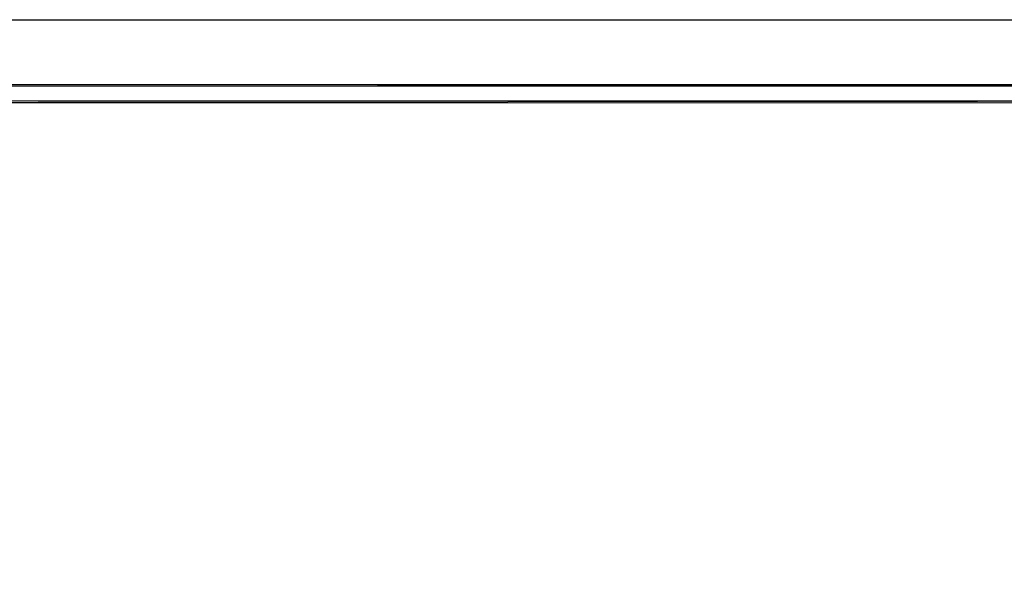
# Model space of a CAD drawing. Header units: millimetres. Extents: x 0 to 420, y 0 to 297.
# Tile 66 of 88: x 132 to 252, y 229 to 297. Entities that reach past the tile are written whole.
import ezdxf

# ---------------------------------------------------------------- set-up
doc = ezdxf.new("R2010")
doc.units = ezdxf.units.MM
doc.layers.add('FILL_000000', color=7, linetype='Continuous')
doc.layers.add('LINE_000000', color=7, linetype='Continuous')

msp = doc.modelspace()

# ---------------------------------------------------------------- hatches: boundary and pattern name
at = {"layer": 'FILL_000000'}
h = msp.add_hatch(color=7, dxfattribs=at)
h.dxf.hatch_style = 1
h.paths.add_polyline_path([(412.28, 289.05), (17.65, 288.84), (17.4, 289.05), (412.28, 289.05)])
h = msp.add_hatch(color=7, dxfattribs=at)
h.dxf.hatch_style = 1
h.paths.add_polyline_path([(412.07, 288.84), (412.28, 289.05), (17.65, 288.84), (412.07, 288.84)])
h = msp.add_hatch(color=7, dxfattribs=at)
h.dxf.hatch_style = 1
h.paths.add_polyline_path([(363.18, 287.06), (19.64, 286.81), (19.43, 287.06), (363.18, 287.06)])
h = msp.add_hatch(color=7, dxfattribs=at)
h.dxf.hatch_style = 1
h.paths.add_polyline_path([(363.18, 286.81), (363.18, 287.06), (19.64, 286.81), (363.18, 286.81)])

# ---------------------------------------------------------------- linework, layer by layer
at = {"layer": 'LINE_000000', "lineweight": 25}
msp.add_lwpolyline([(0.21, 0), (0.21, 296.93), (420.16, 296.93), (420.16, 0), (0.21, 0)], close=True, dxfattribs=at)
at = {"layer": 'LINE_000000', "lineweight": 0}
for points in [[(412.28, 289.05), (17.65, 288.84), (17.4, 289.05), (412.28, 289.05)], [(412.07, 288.84), (412.28, 289.05), (17.65, 288.84), (412.07, 288.84)], [(363.18, 287.06), (19.64, 286.81), (19.43, 287.06), (363.18, 287.06)], [(363.18, 286.81), (363.18, 287.06), (19.64, 286.81), (363.18, 286.81)]]:
    msp.add_lwpolyline(points, close=True, dxfattribs=at)

doc.saveas('drawing.dxf')
